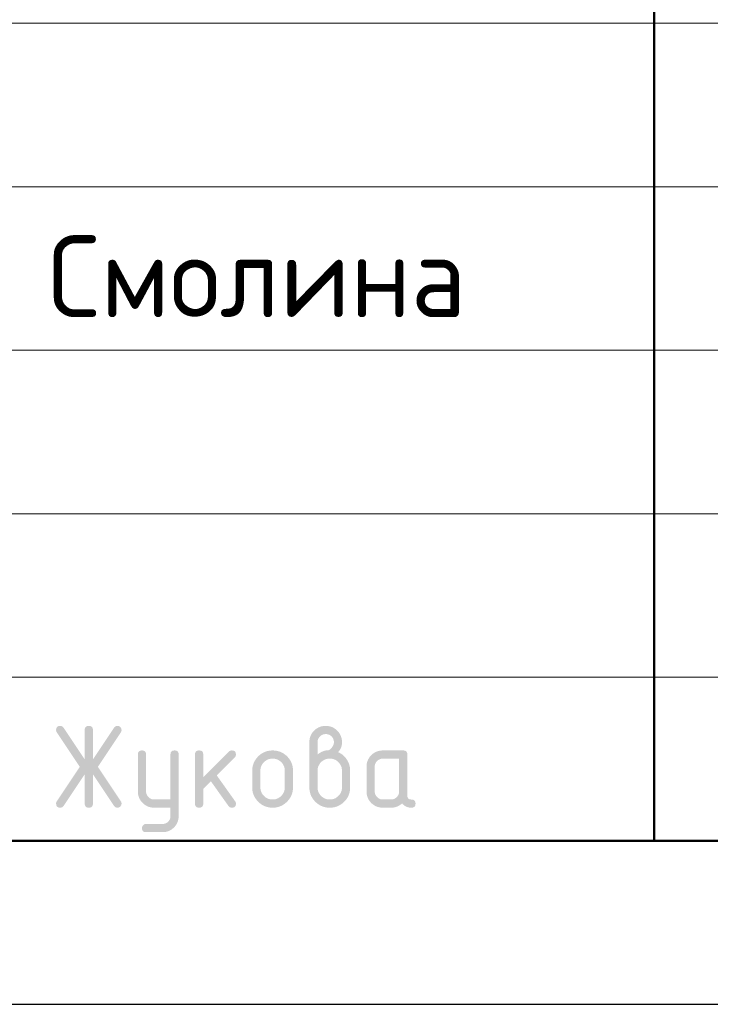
# Model space of a CAD drawing. Header units: millimetres. Extents: x 0 to 50400, y -12 to 35640.
# Tile 8 of 18: x 30071 to 32607, y 0 to 3613. Entities that reach past the tile are written whole.
import ezdxf

# ---------------------------------------------------------------- set-up
doc = ezdxf.new("R2010")
doc.units = ezdxf.units.MM
doc.layers.add('Standard', color=7, linetype='Continuous', lineweight=25)
doc.styles.add('ISOCPEUR', font='txt')

msp = doc.modelspace()

# ---------------------------------------------------------------- hatches: boundary and pattern name
at = {"layer": 'Standard', "linetype": 'Continuous', "lineweight": 25, "transparency": 33554687}
for points in [[(30310.2, 844.4), (30232.8, 728.1), (30231.7, 726.5), (30230.4, 725.2), (30229, 724), (30227.4, 723.2), (30225.8, 722.4), (30224, 721.9), (30222.1, 721.5), (30220, 721.5), (30218.2, 721.5), (30216.6, 721.8), (30215, 722), (30213.6, 722.5), (30212.2, 723), (30211, 723.8), (30209.9, 724.5), (30209, 725.5), (30208, 726.4), (30207.4, 727.7), (30206.7, 728.9), (30206.2, 730.4), (30205.7, 731.8), (30205.5, 733.5), (30205.3, 735.2), (30205.3, 737.2), (30205.3, 739.1), (30205.9, 741.1), (30206.5, 743), (30207.8, 744.9), (30292.1, 871.4), (30207.8, 997.9), (30206.5, 999.9), (30205.9, 1001.8), (30205.3, 1003.8), (30205.3, 1005.9), (30205.3, 1007.8), (30205.5, 1009.5), (30205.7, 1011.3), (30206.2, 1012.7), (30206.7, 1014.2), (30207.4, 1015.4), (30208.1, 1016.6), (30209, 1017.6), (30210, 1018.6), (30211.1, 1019.3), (30212.3, 1020.1), (30213.7, 1020.6), (30215.1, 1021), (30216.8, 1021.3), (30218.4, 1021.5), (30220.3, 1021.5), (30222.3, 1021.5), (30224, 1021.1), (30225.8, 1020.7), (30227.4, 1019.8), (30228.9, 1019), (30230.3, 1017.7), (30231.6, 1016.4), (30232.8, 1014.7), (30310.2, 898.7), (30310.2, 1006.5), (30310.2, 1008.4), (30310.5, 1010.1), (30310.7, 1011.7), (30311.2, 1013.1), (30311.7, 1014.5), (30312.4, 1015.7), (30313.1, 1016.9), (30314, 1017.8), (30314.9, 1018.7), (30316.1, 1019.4), (30317.3, 1020.1), (30318.7, 1020.6), (30320.1, 1021.1), (30321.8, 1021.3), (30323.4, 1021.5), (30325.3, 1021.5), (30327.2, 1021.5), (30328.8, 1021.3), (30330.4, 1021.1), (30331.8, 1020.6), (30333.3, 1020.1), (30334.4, 1019.4), (30335.6, 1018.7), (30336.5, 1017.8), (30337.5, 1016.9), (30338.2, 1015.7), (30338.9, 1014.5), (30339.4, 1013.1), (30339.8, 1011.7), (30340.1, 1010.1), (30340.3, 1008.4), (30340.3, 1006.5), (30340.3, 898.7), (30417.8, 1014.7), (30418.9, 1016.4), (30420.3, 1017.7), (30421.6, 1019), (30423.2, 1019.8), (30424.8, 1020.7), (30426.6, 1021.1), (30428.5, 1021.5), (30430.5, 1021.5), (30432, 1021.5), (30433.4, 1021.3), (30434.9, 1021), (30436.2, 1020.4), (30437.5, 1019.8), (30438.7, 1019), (30439.9, 1018.1), (30441, 1017), (30442, 1015.9), (30442.8, 1014.6), (30443.6, 1013.4), (30444.2, 1012.1), (30444.7, 1010.7), (30445, 1009.3), (30445.3, 1007.9), (30445.3, 1006.3), (30445.3, 1004.1), (30444.6, 1002), (30444, 999.9), (30442.8, 997.9), (30358.5, 871.4), (30442.8, 744.9), (30444, 743), (30444.6, 741), (30445.3, 738.9), (30445.3, 736.8), (30445.3, 735.2), (30445, 733.8), (30444.7, 732.4), (30444.2, 731), (30443.7, 729.7), (30442.9, 728.5), (30442.1, 727.2), (30441.1, 726.1), (30440, 724.9), (30438.8, 724.1), (30437.7, 723.3), (30436.4, 722.7), (30435.1, 722.1), (30433.7, 721.8), (30432.3, 721.5), (30430.7, 721.5), (30428.6, 721.5), (30426.7, 721.9), (30424.8, 722.4), (30423.2, 723.2), (30421.6, 724), (30420.2, 725.2), (30418.9, 726.5), (30417.8, 728.1), (30340.3, 844.4), (30340.3, 736.5), (30340.3, 734.7), (30340.1, 733), (30339.8, 731.4), (30339.4, 730), (30338.9, 728.6), (30338.2, 727.4), (30337.5, 726.2), (30336.5, 725.3), (30335.6, 724.4), (30334.4, 723.7), (30333.3, 723), (30331.8, 722.5), (30330.4, 722), (30328.8, 721.8), (30327.2, 721.5), (30325.3, 721.5), (30323.4, 721.5), (30321.8, 721.8), (30320.1, 722), (30318.7, 722.5), (30317.3, 723), (30316.1, 723.7), (30314.9, 724.4), (30314, 725.3), (30313.1, 726.2), (30312.4, 727.4), (30311.7, 728.6), (30311.2, 730), (30310.7, 731.4), (30310.5, 733), (30310.2, 734.7), (30310.2, 736.5)], [(30625, 691.2), (30625, 721.5), (30565.2, 721.5), (30562, 721.5), (30559, 721.8), (30556, 722.1), (30553.1, 722.6), (30550.2, 723.2), (30547.4, 724), (30544.6, 724.8), (30542, 725.9), (30539.3, 727), (30536.8, 728.4), (30534.2, 729.7), (30531.8, 731.4), (30529.4, 733), (30527.1, 734.9), (30524.8, 736.8), (30522.7, 739), (30520.5, 741.2), (30518.6, 743.5), (30516.7, 745.8), (30515.1, 748.2), (30513.5, 750.7), (30512.1, 753.2), (30510.7, 755.7), (30509.7, 758.4), (30508.6, 761), (30507.8, 763.8), (30507, 766.6), (30506.4, 769.5), (30505.9, 772.4), (30505.6, 775.4), (30505.3, 778.4), (30505.3, 781.5), (30505.3, 916.4), (30505.3, 918.3), (30505.6, 919.9), (30505.8, 921.5), (30506.3, 922.9), (30506.7, 924.3), (30507.4, 925.5), (30508.1, 926.7), (30509.1, 927.6), (30510, 928.6), (30511.2, 929.3), (30512.4, 930), (30513.8, 930.4), (30515.2, 930.9), (30516.8, 931.1), (30518.5, 931.4), (30520.4, 931.4), (30522.2, 931.4), (30523.9, 931.1), (30525.5, 930.9), (30526.9, 930.4), (30528.3, 930), (30529.5, 929.3), (30530.7, 928.6), (30531.6, 927.6), (30532.6, 926.7), (30533.3, 925.5), (30534, 924.4), (30534.4, 923), (30534.9, 921.5), (30535.2, 919.9), (30535.4, 918.3), (30535.4, 916.4), (30535.4, 781.6), (30535.4, 778.5), (30535.9, 775.6), (30536.5, 772.8), (30537.6, 770.2), (30538.7, 767.5), (30540.4, 765.1), (30542, 762.7), (30544.2, 760.4), (30546.4, 758.2), (30548.8, 756.6), (30551.2, 754.9), (30553.9, 753.8), (30556.5, 752.7), (30559.4, 752.2), (30562.2, 751.6), (30565.3, 751.6), (30625, 751.6), (30625, 916.4), (30625, 918.3), (30625.2, 919.9), (30625.5, 921.5), (30625.9, 923), (30626.4, 924.4), (30627.1, 925.5), (30627.8, 926.7), (30628.7, 927.6), (30629.7, 928.6), (30630.9, 929.3), (30632, 930), (30633.4, 930.4), (30634.9, 930.9), (30636.5, 931.1), (30638.1, 931.4), (30640, 931.4), (30641.9, 931.4), (30643.5, 931.1), (30645.2, 930.9), (30646.6, 930.4), (30648, 930), (30649.2, 929.3), (30650.4, 928.6), (30651.3, 927.6), (30652.2, 926.7), (30652.9, 925.5), (30653.6, 924.3), (30654.1, 923), (30654.6, 921.5), (30654.8, 919.9), (30655, 918.3), (30655, 916.4), (30655, 691.6), (30655, 688.5), (30654.8, 685.5), (30654.5, 682.5), (30654, 679.6), (30653.4, 676.7), (30652.6, 673.9), (30651.8, 671.2), (30650.8, 668.5), (30649.7, 665.8), (30648.4, 663.3), (30647, 660.8), (30645.4, 658.4), (30643.8, 655.9), (30642, 653.6), (30640.1, 651.3), (30637.9, 649.1), (30635.8, 646.9), (30633.5, 645), (30631.3, 643.1), (30628.9, 641.5), (30626.5, 639.9), (30624, 638.5), (30621.5, 637.1), (30618.9, 636), (30616.2, 634.9), (30613.5, 634.1), (30610.7, 633.3), (30607.9, 632.8), (30605, 632.2), (30602, 631.9), (30599, 631.7), (30595.9, 631.7), (30535.4, 631.7), (30533.5, 631.7), (30531.9, 631.9), (30530.2, 632.1), (30528.8, 632.6), (30527.4, 633.1), (30526.2, 633.8), (30525.1, 634.5), (30524.1, 635.4), (30523.2, 636.4), (30522.5, 637.5), (30521.8, 638.7), (30521.3, 640.1), (30520.9, 641.5), (30520.6, 643.2), (30520.4, 644.8), (30520.4, 646.7), (30520.4, 648.2), (30520.7, 649.6), (30521, 650.9), (30521.5, 652.3), (30522.1, 653.6), (30522.9, 654.8), (30523.8, 656), (30524.9, 657.2), (30526.1, 658.3), (30527.3, 659.2), (30528.5, 660), (30529.8, 660.6), (30531.1, 661.1), (30532.5, 661.4), (30533.9, 661.7), (30535.4, 661.7), (30595.1, 661.7), (30598.3, 661.7), (30601.2, 662.2), (30604.1, 662.8), (30606.8, 663.8), (30609.4, 664.9), (30611.8, 666.4), (30614.2, 668), (30616.4, 670.1), (30618.5, 672.2), (30620.2, 674.6), (30621.8, 676.9), (30622.8, 679.6), (30623.9, 682.2), (30624.5, 685.1), (30625, 688)], [(30745.2, 832.8), (30839.5, 927.1), (30840.6, 928.1), (30841.8, 929), (30843, 929.8), (30844.3, 930.3), (30845.7, 930.8), (30847.1, 931.1), (30848.6, 931.4), (30850.2, 931.4), (30852.1, 931.4), (30853.7, 931.1), (30855.3, 930.9), (30856.7, 930.4), (30858.2, 930), (30859.3, 929.3), (30860.5, 928.6), (30861.4, 927.6), (30862.4, 926.7), (30863.1, 925.5), (30863.8, 924.3), (30864.2, 922.9), (30864.7, 921.5), (30864.9, 919.9), (30865.2, 918.3), (30865.2, 916.4), (30865.2, 914.9), (30864.9, 913.5), (30864.6, 912.1), (30864, 910.8), (30863.5, 909.5), (30862.6, 908.3), (30861.8, 907.1), (30860.6, 905.9), (30794.8, 840.1), (30862.2, 745.2), (30863.7, 743.1), (30864.4, 740.9), (30865.2, 738.7), (30865.2, 736.3), (30865.2, 734.5), (30864.9, 732.8), (30864.7, 731.2), (30864.2, 729.9), (30863.8, 728.5), (30863.1, 727.3), (30862.4, 726.2), (30861.4, 725.2), (30860.5, 724.3), (30859.3, 723.6), (30858.2, 722.9), (30856.7, 722.5), (30855.3, 722), (30853.7, 721.8), (30852.1, 721.5), (30850.2, 721.5), (30848.2, 721.5), (30846.4, 721.9), (30844.7, 722.3), (30843.1, 723.1), (30841.5, 723.9), (30840.2, 725.1), (30838.8, 726.3), (30837.7, 727.9), (30773.2, 818.6), (30745.2, 790.6), (30745.2, 736.5), (30745.2, 734.7), (30745, 733), (30744.7, 731.4), (30744.3, 730), (30743.8, 728.6), (30743.1, 727.4), (30742.4, 726.2), (30741.5, 725.3), (30740.5, 724.4), (30739.4, 723.7), (30738.2, 723), (30736.8, 722.5), (30735.4, 722), (30733.7, 721.8), (30732.1, 721.5), (30730.2, 721.5), (30728.3, 721.5), (30726.7, 721.8), (30725, 722), (30723.6, 722.5), (30722.2, 723), (30721, 723.7), (30719.9, 724.4), (30718.9, 725.3), (30718, 726.2), (30717.3, 727.4), (30716.6, 728.6), (30716.1, 730), (30715.6, 731.4), (30715.4, 733), (30715.2, 734.7), (30715.2, 736.5), (30715.2, 916.4), (30715.2, 918.3), (30715.4, 919.9), (30715.6, 921.5), (30716.1, 922.9), (30716.6, 924.3), (30717.3, 925.5), (30718, 926.7), (30718.9, 927.6), (30719.9, 928.6), (30721, 929.3), (30722.2, 930), (30723.6, 930.4), (30725, 930.9), (30726.7, 931.1), (30728.3, 931.4), (30730.2, 931.4), (30732.1, 931.4), (30733.7, 931.1), (30735.4, 930.9), (30736.8, 930.4), (30738.2, 930), (30739.4, 929.3), (30740.5, 928.6), (30741.5, 927.6), (30742.4, 926.7), (30743.1, 925.5), (30743.8, 924.3), (30744.3, 922.9), (30744.7, 921.5), (30745, 919.9), (30745.2, 918.3), (30745.2, 916.4)]]:
    msp.add_hatch(color=7, dxfattribs=at).paths.add_polyline_path(points, flags=16)
h = msp.add_hatch(color=7, dxfattribs=at)
h.paths.add_polyline_path([(31164.9, 916.5), (31169.6, 920.2), (31174.2, 923), (31178.8, 925.9), (31183.2, 927.7), (31187.5, 929.6), (31191.7, 930.5), (31195.9, 931.5), (31199.9, 931.5), (31202.2, 931.5), (31204.4, 932.1), (31206.7, 932.8), (31208.8, 934.1), (31211, 935.4), (31213.1, 937.4), (31215.1, 939.3), (31217.1, 941.9), (31219.1, 944.4), (31220.5, 946.8), (31222, 949.3), (31222.9, 951.7), (31223.9, 954.1), (31224.4, 956.6), (31224.9, 959), (31224.9, 961.5), (31224.9, 964.6), (31224.3, 967.6), (31223.8, 970.5), (31222.7, 973.2), (31221.6, 975.8), (31220, 978.2), (31218.4, 980.7), (31216.2, 982.8), (31214.1, 985), (31211.7, 986.6), (31209.2, 988.2), (31206.6, 989.3), (31203.9, 990.4), (31201, 990.9), (31198.1, 991.5), (31194.9, 991.5), (31191.8, 991.5), (31188.9, 990.9), (31186, 990.4), (31183.3, 989.3), (31180.7, 988.2), (31178.2, 986.5), (31175.8, 984.9), (31173.6, 982.7), (31171.4, 980.5), (31169.8, 978.1), (31168.2, 975.7), (31167.1, 973), (31166, 970.4), (31165.4, 967.5), (31164.9, 964.6), (31164.9, 961.5)])
h.paths.add_polyline_path([(31239.6, 925.4), (31244.8, 923.3), (31249.4, 920.4), (31254.1, 917.7), (31258.2, 914.2), (31262.2, 910.8), (31265.8, 906.7), (31269.4, 902.6), (31272.4, 897.9), (31275.4, 893.2), (31277.7, 888.3), (31280, 883.3), (31281.5, 878.1), (31283, 873), (31283.8, 867.6), (31284.5, 862.2), (31284.5, 856.5), (31284.5, 796.5), (31284.5, 792.6), (31284.2, 788.9), (31283.9, 785.1), (31283.2, 781.5), (31282.5, 777.8), (31281.5, 774.4), (31280.4, 770.9), (31279.1, 767.6), (31277.7, 764.2), (31276, 761.1), (31274.3, 757.9), (31272.2, 754.9), (31270.2, 751.8), (31267.8, 749), (31265.4, 746.1), (31262.7, 743.4), (31259.9, 740.6), (31257, 738.2), (31254.2, 735.9), (31251.1, 733.8), (31248.1, 731.8), (31244.9, 730.1), (31241.8, 728.4), (31238.5, 727), (31235.2, 725.6), (31231.7, 724.6), (31228.2, 723.6), (31224.7, 722.9), (31221, 722.2), (31217.3, 721.9), (31213.6, 721.5), (31209.7, 721.5), (31205.8, 721.5), (31202, 721.9), (31198.2, 722.2), (31194.6, 722.9), (31191, 723.6), (31187.6, 724.6), (31184.1, 725.7), (31180.8, 727), (31177.4, 728.4), (31174.3, 730.1), (31171.1, 731.8), (31168.1, 733.9), (31165.1, 735.9), (31162.2, 738.3), (31159.3, 740.7), (31156.6, 743.5), (31153.9, 746.2), (31151.5, 749.1), (31149.1, 752), (31147.1, 755), (31145, 758), (31143.3, 761.2), (31141.6, 764.4), (31140.3, 767.7), (31138.9, 771), (31137.9, 774.5), (31136.9, 777.9), (31136.2, 781.6), (31135.5, 785.2), (31135.2, 788.9), (31134.8, 792.6), (31134.8, 796.5), (31134.8, 961.5), (31134.8, 964.7), (31135.1, 967.7), (31135.4, 970.8), (31135.9, 973.7), (31136.5, 976.6), (31137.3, 979.4), (31138.1, 982.1), (31139.2, 984.8), (31140.3, 987.5), (31141.6, 990), (31143, 992.5), (31144.6, 995), (31146.3, 997.4), (31148.2, 999.7), (31150.1, 1002), (31152.3, 1004.2), (31154.5, 1006.3), (31156.8, 1008.2), (31159.1, 1010.1), (31161.5, 1011.8), (31163.9, 1013.4), (31166.4, 1014.7), (31169, 1016.1), (31171.6, 1017.2), (31174.3, 1018.3), (31177, 1019.1), (31179.8, 1019.9), (31182.7, 1020.5), (31185.5, 1021), (31188.5, 1021.3), (31191.5, 1021.5), (31194.7, 1021.5), (31197.8, 1021.5), (31200.8, 1021.3), (31203.9, 1021), (31206.7, 1020.5), (31209.6, 1019.9), (31212.4, 1019.1), (31215.2, 1018.3), (31217.9, 1017.2), (31220.5, 1016.1), (31223, 1014.7), (31225.6, 1013.3), (31228, 1011.7), (31230.4, 1010.1), (31232.7, 1008.1), (31235, 1006.2), (31237.2, 1004), (31239.3, 1001.9), (31241.2, 999.6), (31243.1, 997.3), (31244.7, 994.8), (31246.4, 992.4), (31247.7, 989.9), (31249.1, 987.3), (31250.2, 984.7), (31251.2, 982), (31252.1, 979.2), (31252.9, 976.5), (31253.4, 973.6), (31254, 970.7), (31254.2, 967.7), (31254.5, 964.7), (31254.5, 961.5), (31254.5, 955.9), (31253.6, 950.8), (31252.6, 945.7), (31250.8, 941.1), (31248.9, 936.6), (31246.1, 932.7), (31243.4, 928.8)], flags=16)
h.paths.add_polyline_path([(31254.5, 796.6), (31254.5, 856.6), (31254.5, 861.2), (31253.7, 865.5), (31252.9, 869.9), (31251.2, 873.8), (31249.6, 877.8), (31247.2, 881.4), (31244.7, 885.1), (31241.5, 888.4), (31238.2, 891.7), (31234.6, 894.1), (31231, 896.6), (31227, 898.3), (31223.1, 899.9), (31218.7, 900.7), (31214.4, 901.6), (31209.7, 901.6), (31205, 901.6), (31200.7, 900.7), (31196.3, 899.9), (31192.4, 898.3), (31188.4, 896.6), (31184.8, 894.1), (31181.1, 891.7), (31177.9, 888.4), (31174.6, 885.1), (31172.2, 881.4), (31169.8, 877.8), (31168.1, 873.8), (31166.5, 869.9), (31165.7, 865.5), (31164.9, 861.2), (31164.9, 856.6), (31164.9, 796.6), (31164.9, 791.9), (31165.7, 787.5), (31166.5, 783.2), (31168.1, 779.2), (31169.8, 775.2), (31172.2, 771.6), (31174.6, 767.9), (31177.9, 764.7), (31181.1, 761.4), (31184.8, 758.9), (31188.4, 756.5), (31192.4, 754.9), (31196.3, 753.2), (31200.7, 752.4), (31205, 751.6), (31209.7, 751.6), (31214.4, 751.6), (31218.7, 752.4), (31223.1, 753.2), (31227, 754.9), (31231, 756.5), (31234.6, 759), (31238.2, 761.5), (31241.5, 764.8), (31244.7, 768.1), (31247.2, 771.7), (31249.6, 775.3), (31251.2, 779.3), (31252.9, 783.3), (31253.7, 787.6), (31254.5, 791.9)])
h = msp.add_hatch(color=7, dxfattribs=at)
h.paths.add_polyline_path([(30925, 796.5), (30925, 856.4), (30925, 860.3), (30925.3, 864.1), (30925.7, 867.8), (30926.4, 871.4), (30927, 875), (30928.1, 878.5), (30929.1, 881.9), (30930.5, 885.3), (30931.8, 888.6), (30933.6, 891.7), (30935.3, 894.9), (30937.3, 897.9), (30939.4, 901), (30941.8, 903.8), (30944.2, 906.7), (30946.9, 909.5), (30949.6, 912.2), (30952.5, 914.6), (30955.4, 917), (30958.4, 919.1), (30961.4, 921.1), (30964.6, 922.8), (30967.8, 924.5), (30971.1, 925.9), (30974.4, 927.3), (30977.8, 928.3), (30981.3, 929.3), (30984.9, 930), (30988.5, 930.7), (30992.2, 931), (30996, 931.4), (30999.9, 931.4), (31003.8, 931.4), (31007.6, 931), (31011.4, 930.7), (31015, 930), (31018.6, 929.3), (31022.1, 928.3), (31025.6, 927.3), (31028.9, 926), (31032.2, 924.6), (31035.4, 922.9), (31038.6, 921.2), (31041.6, 919.2), (31044.6, 917.1), (31047.5, 914.8), (31050.3, 912.4), (31053, 909.7), (31055.8, 907), (31058.1, 904.1), (31060.5, 901.3), (31062.5, 898.2), (31064.6, 895.2), (31066.3, 892), (31068, 888.9), (31069.3, 885.5), (31070.7, 882.2), (31071.7, 878.7), (31072.7, 875.2), (31073.4, 871.6), (31074, 868), (31074.4, 864.2), (31074.7, 860.4), (31074.7, 856.4), (31074.7, 796.5), (31074.7, 792.6), (31074.4, 788.9), (31074, 785.1), (31073.3, 781.5), (31072.7, 777.9), (31071.6, 774.4), (31070.6, 771), (31069.2, 767.7), (31067.9, 764.4), (31066.2, 761.2), (31064.5, 758), (31062.4, 755), (31060.3, 752), (31058, 749.1), (31055.6, 746.2), (31052.8, 743.5), (31050.1, 740.7), (31047.2, 738.3), (31044.3, 735.9), (31041.3, 733.9), (31038.3, 731.8), (31035.1, 730.1), (31031.9, 728.4), (31028.6, 727), (31025.3, 725.6), (31021.9, 724.6), (31018.4, 723.6), (31014.8, 722.9), (31011.2, 722.2), (31007.5, 721.9), (31003.7, 721.5), (30999.9, 721.5), (30996, 721.5), (30992.2, 721.9), (30988.5, 722.2), (30984.9, 722.9), (30981.3, 723.6), (30977.8, 724.6), (30974.4, 725.6), (30971.1, 727), (30967.8, 728.4), (30964.6, 730.1), (30961.4, 731.8), (30958.4, 733.9), (30955.4, 735.9), (30952.5, 738.3), (30949.6, 740.7), (30946.9, 743.5), (30944.2, 746.2), (30941.8, 749.1), (30939.4, 752), (30937.3, 755), (30935.3, 758), (30933.6, 761.2), (30931.8, 764.4), (30930.5, 767.7), (30929.1, 771), (30928.1, 774.4), (30927, 777.9), (30926.4, 781.5), (30925.7, 785.1), (30925.3, 788.9), (30925, 792.6)], flags=16)
h.paths.add_polyline_path([(31044.7, 796.6), (31044.7, 856.6), (31044.7, 861.2), (31043.8, 865.5), (31043, 869.9), (31041.4, 873.8), (31039.7, 877.8), (31037.3, 881.4), (31034.8, 885.1), (31031.5, 888.4), (31028.3, 891.7), (31024.6, 894.1), (31021, 896.6), (31017.1, 898.3), (31013.1, 899.9), (31008.8, 900.7), (31004.5, 901.6), (30999.9, 901.6), (30995.2, 901.6), (30990.9, 900.7), (30986.6, 899.9), (30982.7, 898.3), (30978.7, 896.6), (30975.1, 894.1), (30971.5, 891.7), (30968.2, 888.4), (30964.9, 885.1), (30962.4, 881.4), (30960, 877.8), (30958.3, 873.8), (30956.7, 869.9), (30955.9, 865.5), (30955, 861.2), (30955, 856.6), (30955, 796.6), (30955, 791.9), (30955.9, 787.5), (30956.7, 783.2), (30958.3, 779.2), (30959.9, 775.2), (30962.4, 771.6), (30964.8, 767.9), (30968.1, 764.7), (30971.3, 761.4), (30974.9, 758.9), (30978.5, 756.5), (30982.5, 754.9), (30986.5, 753.2), (30990.8, 752.4), (30995.2, 751.6), (30999.9, 751.6), (31004.5, 751.6), (31008.8, 752.4), (31013.1, 753.2), (31017.1, 754.9), (31021, 756.5), (31024.6, 759), (31028.3, 761.5), (31031.5, 764.8), (31034.8, 768.1), (31037.3, 771.7), (31039.7, 775.3), (31041.4, 779.3), (31043, 783.3), (31043.8, 787.6), (31044.7, 791.9)])
h = msp.add_hatch(color=7, dxfattribs=at)
h.paths.add_polyline_path([(31464.3, 901.3), (31404.6, 901.3), (31401.5, 901.3), (31398.6, 900.8), (31395.7, 900.2), (31393.1, 899.1), (31390.4, 898), (31388, 896.4), (31385.6, 894.8), (31383.4, 892.6), (31381.2, 890.4), (31379.6, 888), (31378, 885.6), (31376.9, 882.9), (31375.8, 880.3), (31375.3, 877.4), (31374.7, 874.5), (31374.7, 871.4), (31374.7, 781.5), (31374.7, 778.5), (31375.3, 775.6), (31375.8, 772.8), (31376.9, 770.1), (31378, 767.5), (31379.7, 765.1), (31381.3, 762.7), (31383.5, 760.4), (31385.7, 758.2), (31388.2, 756.6), (31390.6, 754.9), (31393.2, 753.8), (31395.8, 752.7), (31398.7, 752.2), (31401.5, 751.6), (31404.6, 751.6), (31434.5, 751.6), (31437.6, 751.6), (31440.4, 752.1), (31443.3, 752.7), (31446, 753.8), (31448.6, 754.9), (31451, 756.5), (31453.4, 758.1), (31455.6, 760.3), (31457.8, 762.5), (31459.4, 764.9), (31461.1, 767.4), (31462.1, 770), (31463.2, 772.7), (31463.8, 775.5), (31464.3, 778.4), (31464.3, 781.5)])
h.paths.add_polyline_path([(31524.4, 736.5), (31524.4, 734.7), (31524.1, 733), (31523.9, 731.4), (31523.4, 730), (31523, 728.6), (31522.3, 727.4), (31521.6, 726.2), (31520.6, 725.3), (31519.7, 724.4), (31518.5, 723.7), (31517.4, 723), (31515.9, 722.5), (31514.5, 722), (31512.9, 721.8), (31511.2, 721.5), (31509.4, 721.5), (31504.2, 721.5), (31499.4, 722.5), (31494.6, 723.5), (31490.4, 725.5), (31486.1, 727.5), (31482.3, 730.5), (31478.4, 733.5), (31475.1, 737.4), (31471, 733.5), (31466.4, 730.5), (31461.7, 727.5), (31456.7, 725.5), (31451.6, 723.5), (31446, 722.5), (31440.5, 721.5), (31434.5, 721.5), (31404.6, 721.5), (31401.4, 721.5), (31398.4, 721.8), (31395.4, 722.1), (31392.4, 722.6), (31389.5, 723.2), (31386.8, 724), (31384, 724.8), (31381.3, 725.9), (31378.7, 727), (31376.1, 728.3), (31373.6, 729.7), (31371.2, 731.3), (31368.8, 732.9), (31366.5, 734.8), (31364.2, 736.7), (31362, 738.9), (31359.8, 741.1), (31357.9, 743.4), (31356, 745.7), (31354.4, 748.1), (31352.8, 750.5), (31351.4, 753), (31350.1, 755.6), (31349, 758.2), (31347.9, 760.9), (31347.1, 763.7), (31346.3, 766.5), (31345.7, 769.4), (31345.2, 772.3), (31344.9, 775.3), (31344.7, 778.3), (31344.7, 781.5), (31344.7, 871.4), (31344.7, 874.6), (31344.9, 877.6), (31345.2, 880.6), (31345.7, 883.5), (31346.3, 886.5), (31347.1, 889.2), (31347.9, 892), (31349, 894.7), (31350.1, 897.3), (31351.4, 899.9), (31352.8, 902.4), (31354.4, 904.8), (31356, 907.2), (31357.9, 909.5), (31359.8, 911.8), (31362, 914), (31364.2, 916.2), (31366.5, 918.1), (31368.8, 920), (31371.2, 921.6), (31373.6, 923.2), (31376.1, 924.6), (31378.7, 925.9), (31381.3, 927), (31384, 928.1), (31386.8, 928.9), (31389.5, 929.8), (31392.4, 930.3), (31395.4, 930.8), (31398.4, 931.1), (31401.4, 931.4), (31404.6, 931.4), (31479.4, 931.4), (31481.3, 931.4), (31482.9, 931.1), (31484.6, 930.9), (31486, 930.4), (31487.4, 930), (31488.5, 929.3), (31489.7, 928.6), (31490.6, 927.6), (31491.6, 926.7), (31492.3, 925.5), (31493, 924.3), (31493.4, 922.9), (31493.9, 921.5), (31494.1, 919.9), (31494.4, 918.3), (31494.4, 916.4), (31494.4, 766.5), (31494.4, 764.6), (31494.6, 763), (31494.9, 761.4), (31495.3, 759.9), (31495.8, 758.5), (31496.5, 757.4), (31497.2, 756.2), (31498.1, 755.3), (31499.1, 754.3), (31500.2, 753.6), (31501.4, 752.9), (31502.8, 752.5), (31504.2, 752), (31505.9, 751.8), (31507.5, 751.5), (31509.4, 751.5), (31511.2, 751.5), (31512.9, 751.3), (31514.5, 751), (31515.9, 750.6), (31517.3, 750.1), (31518.5, 749.4), (31519.7, 748.7), (31520.6, 747.8), (31521.6, 746.8), (31522.3, 745.7), (31523, 744.5), (31523.4, 743.1), (31523.9, 741.7), (31524.1, 740), (31524.4, 738.4)], flags=16)

# ---------------------------------------------------------------- linework, layer by layer
at = {"layer": 'Standard', "color": 7, "linetype": 'Continuous', "lineweight": 50, "transparency": 33554687}
msp.add_line((32400, 600), (32400, 7200), dxfattribs=at)
at = {"layer": 'Standard', "color": 7, "linetype": 'Continuous', "lineweight": 13, "transparency": 33554687}
for p, q in [((27600, 3600), (35400, 3600)), ((27600, 3000), (35400, 3000)), ((27600, 3000), (35400, 3000)), ((27600, 2400), (35400, 2400)), ((27600, 2400), (35400, 2400)), ((27600, 1800), (35400, 1800)), ((27600, 1200), (35400, 1200))]:
    msp.add_line(p, q, dxfattribs=at)
at = {"layer": 'Standard', "color": 7, "linetype": 'Continuous', "lineweight": 25, "transparency": 33554687}
msp.add_line((27600, 600), (49800, 600), dxfattribs=at)
msp.add_line((27600, 600), (49800, 600), dxfattribs=at)
msp.add_line((27600, 600), (49800, 600), dxfattribs=at)
msp.add_lwpolyline([(0, 0), (50400, 0), (50400, 35640), (0, 35640), (0, 0)], close=True, dxfattribs=at)
at = {"layer": 'Standard', "color": 7, "linetype": 'Continuous', "lineweight": 13, "transparency": 33554687}
msp.add_lwpolyline([(50400, 35640), (0, 35640), (0, 0), (50400, 0), (50400, 35640)], dxfattribs=at)
at = {"layer": 'Standard', "color": 7, "linetype": 'Continuous', "lineweight": 50, "transparency": 33554687}
msp.add_lwpolyline([(2400, 35040), (49800, 35040), (49800, 600), (2400, 600), (2400, 35040)], close=True, dxfattribs=at)
at = {"layer": 'Standard', "color": 7, "linetype": 'Continuous', "lineweight": 25, "transparency": 33554687}
msp.add_lwpolyline([(49800, 7200), (27600, 7200), (27600, 600), (49800, 600), (49800, 7200)], dxfattribs=at)

# ---------------------------------------------------------------- texts
at = {"layer": 'Standard', "color": 7, "linetype": 'Continuous', "lineweight": 25, "transparency": 33554687, "insert": (30175.3, 2521.5), "char_height": 300, "width": 1673.185, "attachment_point": 7, "style": 'ISOCPEUR'}
msp.add_mtext('\\W0.96;Смолина', dxfattribs=at)

doc.saveas('drawing.dxf')
